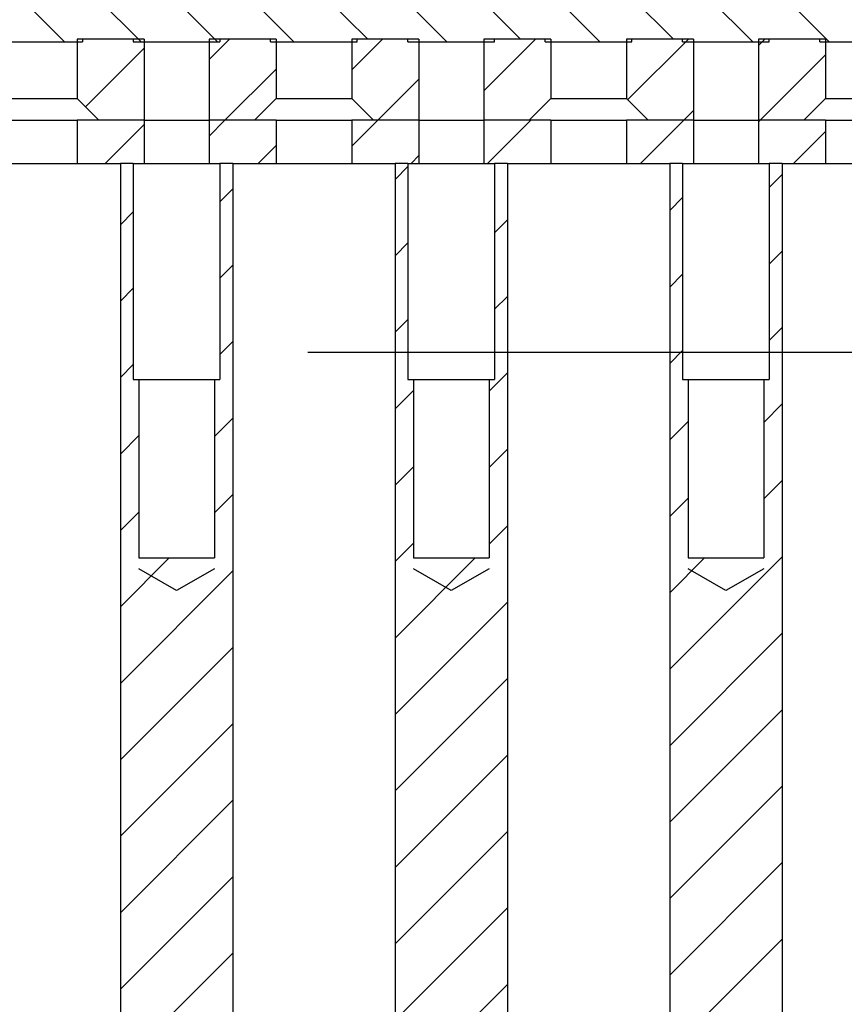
# Model space of a CAD drawing. Extents: x -1765 to 4890, y -3431 to 1272.
# Tile 155 of 189: x 3265 to 3280, y -2484 to -2466. Entities that reach past the tile are written whole.
import ezdxf

# ---------------------------------------------------------------- set-up
doc = ezdxf.new("R2010")
doc.units = 0
doc.linetypes.add('DASHED', pattern=[15, 7, -8])
doc.layers.get('0').update_dxf_attribs({"linetype": 'CONTINUOUS'})
doc.layers.add('1', color=7, linetype='CONTINUOUS')
pattern_1 = [(225, (0, 0), (0.70710678, -0.70710678), [])]

# ---------------------------------------------------------------- blocks, each defined once
blk = doc.blocks.new('RING_CARRIER__2', base_point=(2925.83, -2517.051))
at = {"color": 6, "linetype": 'CONTINUOUS'}
blk.add_line((3319.415, -2472.051), (3269.83, -2472.051), dxfattribs=at)
blk = doc.blocks.new('E7018FA__3', base_point=(3032.193, -2451.751))
blk.add_blockref('RING_CARRIER__2', (2925.83, -2517.051))
blk = doc.blocks.new('E7018C_512_ASSY__4', base_point=(2906.7, -2519.751))
blk.add_blockref('E7018FA__3', (3032.193, -2451.751))
blk = doc.blocks.new('SEC1__5', base_point=(2906.7, -2519.751))
blk.add_blockref('E7018C_512_ASSY__4', (2906.7, -2519.751))
blk = doc.blocks.new('VIEW1_POGO_TOWER__26', base_point=(2887.013, -2814.656))
blk.add_blockref('SEC1__5', (2906.7, -2519.751))
blk = doc.blocks.new('SEC_DD__27', base_point=(3500.99, -2456.251))
blk.add_blockref('VIEW1_POGO_TOWER__26', (2887.013, -2814.656))
blk = doc.blocks.new('D-E6980-90193-1S11B__28', base_point=(3525.638, -2222.889))
at = {"layer": '1'}
blk.add_blockref('SEC_DD__27', (3500.99, -2456.251), dxfattribs=at)
blk = doc.blocks.new('SEGMENT_160PIN', base_point=(3241.315, -2468.551))
at = {"linetype": 'CONTINUOUS'}
h = blk.add_hatch(dxfattribs=at)
h.set_pattern_fill('USER', color=1, angle=225, pattern_type=0)
h.set_pattern_definition(pattern_1)
h.paths.add_polyline_path([(3266.605, -2514.251), (3266.605, -2510.251), (3266.705, -2510.251), (3266.705, -2506.251), (3268.105, -2506.251), (3268.105, -2510.251), (3268.205, -2510.251), (3268.205, -2514.251), (3268.445, -2514.251), (3268.445, -2468.551), (3268.205, -2468.551), (3268.205, -2472.551), (3268.105, -2472.551), (3268.105, -2475.851), (3266.705, -2475.851), (3266.705, -2472.551), (3266.605, -2472.551), (3266.605, -2468.551), (3266.365, -2468.551), (3266.365, -2514.251)])
h = blk.add_hatch(dxfattribs=at)
h.set_pattern_fill('USER', color=1, angle=225, pattern_type=0)
h.set_pattern_definition(pattern_1)
h.paths.add_polyline_path([(3273.185, -2506.251), (3273.185, -2510.251), (3273.285, -2510.251), (3273.285, -2514.251), (3273.525, -2514.251), (3273.525, -2468.551), (3273.285, -2468.551), (3273.285, -2472.551), (3273.185, -2472.551), (3273.185, -2475.851), (3271.785, -2475.851), (3271.785, -2472.551), (3271.685, -2472.551), (3271.685, -2468.551), (3271.445, -2468.551), (3271.445, -2514.251), (3271.685, -2514.251), (3271.685, -2510.251), (3271.785, -2510.251), (3271.785, -2506.251)])
h = blk.add_hatch(dxfattribs=at)
h.set_pattern_fill('USER', color=1, angle=225, pattern_type=0)
h.set_pattern_definition(pattern_1)
h.paths.add_polyline_path([(3276.765, -2514.251), (3276.525, -2514.251), (3276.525, -2468.551), (3276.765, -2468.551), (3276.765, -2472.551), (3276.865, -2472.551), (3276.865, -2475.851), (3278.265, -2475.851), (3278.265, -2472.551), (3278.365, -2472.551), (3278.365, -2468.551), (3278.605, -2468.551), (3278.605, -2514.251), (3278.365, -2514.251), (3278.365, -2510.251), (3278.265, -2510.251), (3278.265, -2506.251), (3276.865, -2506.251), (3276.865, -2510.251), (3276.765, -2510.251)])
at = {"color": 7, "linetype": 'DASHED'}
for p, q in [((3264.165, -2468.551), (3264.865, -2468.551)), ((3264.865, -2468.551), (3265.565, -2468.551)), ((3265.565, -2468.551), (3266.365, -2468.551)), ((3266.605, -2468.551), (3266.805, -2468.551)), ((3266.805, -2468.551), (3267.405, -2468.551)), ((3267.405, -2468.551), (3268.005, -2468.551)), ((3268.005, -2468.551), (3268.205, -2468.551)), ((3268.445, -2468.551), (3269.245, -2468.551)), ((3269.245, -2468.551), (3269.945, -2468.551)), ((3269.945, -2468.551), (3270.645, -2468.551)), ((3270.645, -2468.551), (3271.445, -2468.551)), ((3271.685, -2468.551), (3271.885, -2468.551)), ((3271.885, -2468.551), (3272.485, -2468.551)), ((3272.485, -2468.551), (3273.085, -2468.551)), ((3273.085, -2468.551), (3273.285, -2468.551)), ((3273.525, -2468.551), (3274.325, -2468.551)), ((3274.325, -2468.551), (3275.025, -2468.551)), ((3275.025, -2468.551), (3275.301, -2468.551)), ((3275.301, -2468.551), (3275.725, -2468.551)), ((3275.725, -2468.551), (3276.525, -2468.551)), ((3276.765, -2468.551), (3276.965, -2468.551)), ((3276.965, -2468.551), (3277.565, -2468.551)), ((3277.565, -2468.551), (3278.165, -2468.551)), ((3277.565, -2468.551), (3277.565, -2468.551)), ((3278.165, -2468.551), (3278.365, -2468.551)), ((3278.605, -2468.551), (3279.405, -2468.551)), ((3279.405, -2468.551), (3280.105, -2468.551))]:
    blk.add_line(p, q, dxfattribs=at)
at = {"color": 7, "linetype": 'CONTINUOUS'}
for p, q in [((3266.365, -2468.551), (3266.365, -2514.251)), ((3266.605, -2468.551), (3266.365, -2468.551)), ((3266.605, -2468.551), (3266.605, -2472.551)), ((3268.205, -2468.551), (3268.205, -2472.551)), ((3268.445, -2468.551), (3268.205, -2468.551)), ((3268.445, -2468.551), (3268.445, -2514.251)), ((3271.445, -2468.551), (3271.445, -2514.251)), ((3271.685, -2468.551), (3271.445, -2468.551)), ((3271.685, -2468.551), (3271.685, -2472.551)), ((3273.525, -2468.551), (3273.285, -2468.551)), ((3273.285, -2468.551), (3273.285, -2472.551)), ((3273.525, -2468.551), (3273.525, -2514.251)), ((3276.525, -2468.551), (3276.525, -2514.251)), ((3276.765, -2468.551), (3276.525, -2468.551)), ((3276.765, -2468.551), (3276.765, -2472.551)), ((3278.605, -2468.551), (3278.365, -2468.551)), ((3278.365, -2468.551), (3278.365, -2472.551)), ((3278.605, -2468.551), (3278.605, -2514.251)), ((3266.605, -2472.551), (3266.705, -2472.551)), ((3266.705, -2472.551), (3266.705, -2475.851)), ((3266.705, -2472.551), (3267.405, -2472.551)), ((3267.405, -2472.551), (3268.105, -2472.551)), ((3268.105, -2472.551), (3268.105, -2475.851)), ((3268.105, -2472.551), (3268.205, -2472.551)), ((3271.685, -2472.551), (3271.785, -2472.551)), ((3271.785, -2472.551), (3271.785, -2475.851)), ((3271.785, -2472.551), (3272.485, -2472.551)), ((3272.485, -2472.551), (3273.185, -2472.551)), ((3273.185, -2472.551), (3273.185, -2475.851)), ((3273.185, -2472.551), (3273.285, -2472.551)), ((3276.765, -2472.551), (3276.865, -2472.551)), ((3276.865, -2472.551), (3276.865, -2475.851)), ((3276.865, -2472.551), (3277.565, -2472.551)), ((3277.565, -2472.551), (3278.265, -2472.551)), ((3278.265, -2472.551), (3278.265, -2475.851)), ((3278.265, -2472.551), (3278.365, -2472.551)), ((3266.705, -2475.851), (3268.105, -2475.851)), ((3271.785, -2475.851), (3273.185, -2475.851)), ((3276.865, -2475.851), (3278.265, -2475.851))]:
    blk.add_line(p, q, dxfattribs=at)
blk = doc.blocks.new('SEGMENT_160PIN_E7018-22555', base_point=(3241.315, -2468.551))
blk.add_blockref('SEGMENT_160PIN', (3241.315, -2468.551))
blk = doc.blocks.new('INSULATOR_TOP1_E7018-25456', base_point=(3241.315, -2467.751))
at = {"linetype": 'CONTINUOUS'}
h = blk.add_hatch(dxfattribs=at)
h.set_pattern_fill('USER', color=1, angle=225, pattern_type=0)
h.set_pattern_definition(pattern_1)
h.paths.add_polyline_path([(3265.565, -2468.551), (3266.365, -2468.551), (3266.605, -2468.551), (3266.805, -2468.551), (3266.805, -2467.751), (3265.965, -2467.751), (3265.565, -2467.751)])
h = blk.add_hatch(dxfattribs=at)
h.set_pattern_fill('USER', color=1, angle=225, pattern_type=0)
h.set_pattern_definition(pattern_1)
h.paths.add_polyline_path([(3268.845, -2467.751), (3268.005, -2467.751), (3268.005, -2468.551), (3268.205, -2468.551), (3268.445, -2468.551), (3269.245, -2468.551), (3269.245, -2467.751)])
h = blk.add_hatch(dxfattribs=at)
h.set_pattern_fill('USER', color=1, angle=225, pattern_type=0)
h.set_pattern_definition(pattern_1)
h.paths.add_polyline_path([(3271.045, -2467.751), (3270.645, -2467.751), (3270.645, -2468.551), (3271.445, -2468.551), (3271.685, -2468.551), (3271.885, -2468.551), (3271.885, -2467.751)])
h = blk.add_hatch(dxfattribs=at)
h.set_pattern_fill('USER', color=1, angle=225, pattern_type=0)
h.set_pattern_definition(pattern_1)
h.paths.add_polyline_path([(3273.925, -2467.751), (3273.085, -2467.751), (3273.085, -2468.551), (3273.285, -2468.551), (3273.525, -2468.551), (3274.325, -2468.551), (3274.325, -2467.751)])
h = blk.add_hatch(dxfattribs=at)
h.set_pattern_fill('USER', color=1, angle=225, pattern_type=0)
h.set_pattern_definition(pattern_1)
h.paths.add_polyline_path([(3276.125, -2467.751), (3275.725, -2467.751), (3275.725, -2468.551), (3276.525, -2468.551), (3276.765, -2468.551), (3276.965, -2468.551), (3276.965, -2467.751)])
h = blk.add_hatch(dxfattribs=at)
h.set_pattern_fill('USER', color=1, angle=225, pattern_type=0)
h.set_pattern_definition(pattern_1)
h.paths.add_polyline_path([(3279.405, -2468.551), (3278.605, -2468.551), (3278.365, -2468.551), (3278.165, -2468.551), (3278.165, -2467.751), (3279.005, -2467.751), (3279.405, -2467.751)])
at = {"color": 7, "linetype": 'CONTINUOUS'}
for p, q in [((3264.165, -2467.751), (3264.865, -2467.751)), ((3264.865, -2467.751), (3265.565, -2467.751)), ((3265.965, -2467.751), (3265.565, -2467.751)), ((3265.565, -2467.751), (3265.565, -2468.551)), ((3266.805, -2467.751), (3265.965, -2467.751)), ((3266.805, -2467.751), (3266.805, -2468.551)), ((3266.805, -2467.751), (3267.405, -2467.751)), ((3267.405, -2467.751), (3268.005, -2467.751)), ((3268.005, -2467.751), (3268.005, -2468.551)), ((3268.845, -2467.751), (3268.005, -2467.751)), ((3269.245, -2467.751), (3268.845, -2467.751)), ((3269.245, -2467.751), (3269.245, -2468.551)), ((3269.245, -2467.751), (3269.945, -2467.751)), ((3269.945, -2467.751), (3270.645, -2467.751)), ((3270.645, -2467.751), (3270.645, -2468.551)), ((3271.045, -2467.751), (3270.645, -2467.751)), ((3271.885, -2467.751), (3271.045, -2467.751)), ((3271.885, -2467.751), (3271.885, -2468.551)), ((3271.885, -2467.751), (3272.485, -2467.751)), ((3272.485, -2467.751), (3273.085, -2467.751)), ((3273.925, -2467.751), (3273.085, -2467.751)), ((3273.085, -2467.751), (3273.085, -2468.551)), ((3274.325, -2467.751), (3273.925, -2467.751)), ((3274.325, -2467.751), (3274.325, -2468.551)), ((3274.325, -2467.751), (3275.025, -2467.751)), ((3275.025, -2467.751), (3275.301, -2467.751)), ((3275.301, -2467.751), (3275.725, -2467.751)), ((3275.725, -2467.751), (3275.725, -2468.551)), ((3276.125, -2467.751), (3275.725, -2467.751)), ((3276.965, -2467.751), (3276.125, -2467.751)), ((3276.965, -2467.751), (3276.965, -2468.551)), ((3276.965, -2467.751), (3277.565, -2467.751)), ((3277.565, -2467.751), (3277.565, -2467.751)), ((3277.565, -2467.751), (3278.165, -2467.751)), ((3279.005, -2467.751), (3278.165, -2467.751)), ((3278.165, -2467.751), (3278.165, -2468.551)), ((3279.405, -2467.751), (3279.005, -2467.751)), ((3279.405, -2467.751), (3279.405, -2468.551)), ((3279.405, -2467.751), (3280.105, -2467.751)), ((3264.165, -2468.551), (3264.865, -2468.551)), ((3264.865, -2468.551), (3265.565, -2468.551)), ((3265.565, -2468.551), (3266.365, -2468.551)), ((3266.605, -2468.551), (3266.365, -2468.551)), ((3266.605, -2468.551), (3266.805, -2468.551)), ((3266.805, -2468.551), (3267.405, -2468.551)), ((3267.405, -2468.551), (3268.005, -2468.551)), ((3268.005, -2468.551), (3268.205, -2468.551)), ((3268.445, -2468.551), (3268.205, -2468.551)), ((3268.445, -2468.551), (3269.245, -2468.551)), ((3269.245, -2468.551), (3269.945, -2468.551)), ((3269.945, -2468.551), (3270.645, -2468.551)), ((3270.645, -2468.551), (3271.445, -2468.551)), ((3271.685, -2468.551), (3271.445, -2468.551)), ((3271.685, -2468.551), (3271.885, -2468.551)), ((3271.885, -2468.551), (3272.485, -2468.551)), ((3272.485, -2468.551), (3273.085, -2468.551)), ((3273.085, -2468.551), (3273.285, -2468.551)), ((3273.525, -2468.551), (3273.285, -2468.551)), ((3273.525, -2468.551), (3274.325, -2468.551)), ((3274.325, -2468.551), (3275.025, -2468.551)), ((3275.025, -2468.551), (3275.301, -2468.551)), ((3275.301, -2468.551), (3275.725, -2468.551)), ((3275.725, -2468.551), (3276.525, -2468.551)), ((3276.765, -2468.551), (3276.525, -2468.551)), ((3276.765, -2468.551), (3276.965, -2468.551)), ((3276.965, -2468.551), (3277.565, -2468.551)), ((3277.565, -2468.551), (3278.165, -2468.551)), ((3277.565, -2468.551), (3277.565, -2468.551)), ((3278.165, -2468.551), (3278.365, -2468.551)), ((3278.605, -2468.551), (3278.365, -2468.551)), ((3278.605, -2468.551), (3279.405, -2468.551)), ((3279.405, -2468.551), (3280.105, -2468.551))]:
    blk.add_line(p, q, dxfattribs=at)
blk = doc.blocks.new('INSULATOR_TOP2_E7018-25457', base_point=(3241.315, -2466.251))
at = {"linetype": 'CONTINUOUS'}
h = blk.add_hatch(dxfattribs=at)
h.set_pattern_fill('USER', color=1, angle=225, pattern_type=0)
h.set_pattern_definition(pattern_1)
h.paths.add_polyline_path([(3266.605, -2466.251), (3265.674, -2466.251), (3265.665, -2466.251), (3265.565, -2466.251), (3265.565, -2467.351), (3265.965, -2467.751), (3266.805, -2467.751), (3266.805, -2466.251)])
h = blk.add_hatch(dxfattribs=at)
h.set_pattern_fill('USER', color=1, angle=225, pattern_type=0)
h.set_pattern_definition(pattern_1)
h.paths.add_polyline_path([(3269.07, -2466.251), (3268.205, -2466.251), (3268.005, -2466.251), (3268.005, -2467.751), (3268.845, -2467.751), (3269.245, -2467.351), (3269.245, -2466.251), (3269.145, -2466.251)])
h = blk.add_hatch(dxfattribs=at)
h.set_pattern_fill('USER', color=1, angle=225, pattern_type=0)
h.set_pattern_definition(pattern_1)
h.paths.add_polyline_path([(3271.585, -2466.251), (3271.062, -2466.251), (3270.866, -2466.251), (3270.865, -2466.251), (3270.745, -2466.251), (3270.645, -2466.251), (3270.645, -2467.351), (3271.045, -2467.751), (3271.885, -2467.751), (3271.885, -2466.251), (3271.685, -2466.251)])
h = blk.add_hatch(dxfattribs=at)
h.set_pattern_fill('USER', color=1, angle=225, pattern_type=0)
h.set_pattern_definition(pattern_1)
h.paths.add_polyline_path([(3273.935, -2466.251), (3273.48, -2466.251), (3273.285, -2466.251), (3273.085, -2466.251), (3273.085, -2467.751), (3273.925, -2467.751), (3274.325, -2467.351), (3274.325, -2466.251), (3274.225, -2466.251)])
h = blk.add_hatch(dxfattribs=at)
h.set_pattern_fill('USER', color=1, angle=225, pattern_type=0)
h.set_pattern_definition(pattern_1)
h.paths.add_polyline_path([(3276.765, -2466.251), (3275.825, -2466.251), (3275.725, -2466.251), (3275.725, -2467.351), (3276.125, -2467.751), (3276.965, -2467.751), (3276.965, -2466.251)])
h = blk.add_hatch(dxfattribs=at)
h.set_pattern_fill('USER', color=1, angle=225, pattern_type=0)
h.set_pattern_definition(pattern_1)
h.paths.add_polyline_path([(3278.365, -2466.251), (3278.165, -2466.251), (3278.165, -2467.751), (3279.005, -2467.751), (3279.405, -2467.351), (3279.405, -2466.251), (3279.305, -2466.251)])
at = {"color": 7, "linetype": 'CONTINUOUS'}
for p, q in [((3265.565, -2466.251), (3265.565, -2467.351)), ((3266.805, -2466.251), (3266.805, -2467.751)), ((3268.005, -2466.251), (3268.005, -2467.751)), ((3269.245, -2466.251), (3269.245, -2467.351)), ((3270.645, -2466.251), (3270.645, -2467.351)), ((3271.885, -2466.251), (3271.885, -2467.751)), ((3273.085, -2466.251), (3273.085, -2467.751)), ((3274.325, -2466.251), (3274.325, -2467.351)), ((3275.725, -2466.251), (3275.725, -2467.351)), ((3276.965, -2466.251), (3276.965, -2467.751)), ((3278.165, -2466.251), (3278.165, -2467.751)), ((3279.405, -2466.251), (3279.405, -2467.351)), ((3264.165, -2467.351), (3264.865, -2467.351)), ((3264.865, -2467.351), (3265.565, -2467.351)), ((3265.565, -2467.351), (3265.965, -2467.751)), ((3269.245, -2467.351), (3268.845, -2467.751)), ((3269.245, -2467.351), (3269.945, -2467.351)), ((3269.945, -2467.351), (3270.645, -2467.351)), ((3270.645, -2467.351), (3271.045, -2467.751)), ((3274.325, -2467.351), (3273.925, -2467.751)), ((3274.325, -2467.351), (3275.025, -2467.351)), ((3275.025, -2467.351), (3275.725, -2467.351)), ((3275.725, -2467.351), (3276.125, -2467.751)), ((3279.405, -2467.351), (3279.005, -2467.751)), ((3279.405, -2467.351), (3280.105, -2467.351)), ((3266.805, -2467.751), (3265.965, -2467.751)), ((3266.805, -2467.751), (3267.405, -2467.751)), ((3267.405, -2467.751), (3268.005, -2467.751)), ((3268.845, -2467.751), (3268.005, -2467.751)), ((3271.885, -2467.751), (3271.045, -2467.751)), ((3271.885, -2467.751), (3272.485, -2467.751)), ((3272.485, -2467.751), (3273.085, -2467.751)), ((3273.925, -2467.751), (3273.085, -2467.751)), ((3276.965, -2467.751), (3276.125, -2467.751)), ((3276.965, -2467.751), (3277.565, -2467.751)), ((3277.565, -2467.751), (3277.565, -2467.751)), ((3277.565, -2467.751), (3278.165, -2467.751)), ((3279.005, -2467.751), (3278.165, -2467.751))]:
    blk.add_line(p, q, dxfattribs=at)
at = {"color": 3, "linetype": 'CONTINUOUS'}
for p, q in [((3265.665, -2466.251), (3265.565, -2466.251)), ((3265.674, -2466.251), (3265.665, -2466.251)), ((3266.605, -2466.251), (3265.674, -2466.251)), ((3266.805, -2466.251), (3266.605, -2466.251)), ((3268.205, -2466.251), (3268.005, -2466.251)), ((3269.07, -2466.251), (3268.205, -2466.251)), ((3269.145, -2466.251), (3269.07, -2466.251)), ((3269.245, -2466.251), (3269.145, -2466.251)), ((3270.745, -2466.251), (3270.645, -2466.251)), ((3270.865, -2466.251), (3270.745, -2466.251)), ((3270.866, -2466.251), (3270.865, -2466.251)), ((3271.062, -2466.251), (3270.866, -2466.251)), ((3271.585, -2466.251), (3271.062, -2466.251)), ((3271.685, -2466.251), (3271.585, -2466.251)), ((3271.885, -2466.251), (3271.685, -2466.251)), ((3273.285, -2466.251), (3273.085, -2466.251)), ((3273.48, -2466.251), (3273.285, -2466.251)), ((3273.935, -2466.251), (3273.48, -2466.251)), ((3274.225, -2466.251), (3273.935, -2466.251)), ((3274.325, -2466.251), (3274.225, -2466.251)), ((3275.825, -2466.251), (3275.725, -2466.251)), ((3276.765, -2466.251), (3275.825, -2466.251)), ((3276.965, -2466.251), (3276.765, -2466.251)), ((3278.365, -2466.251), (3278.165, -2466.251)), ((3279.305, -2466.251), (3278.365, -2466.251)), ((3279.405, -2466.251), (3279.305, -2466.251))]:
    blk.add_line(p, q, dxfattribs=at)
at = {"color": 7, "linetype": 'DASHED'}
for p, q in [((3264.165, -2467.751), (3264.865, -2467.751)), ((3264.865, -2467.751), (3265.565, -2467.751)), ((3265.965, -2467.751), (3265.565, -2467.751)), ((3269.245, -2467.751), (3268.845, -2467.751)), ((3269.245, -2467.751), (3269.945, -2467.751)), ((3269.945, -2467.751), (3270.645, -2467.751)), ((3271.045, -2467.751), (3270.645, -2467.751)), ((3274.325, -2467.751), (3273.925, -2467.751)), ((3274.325, -2467.751), (3275.025, -2467.751)), ((3275.025, -2467.751), (3275.301, -2467.751)), ((3275.301, -2467.751), (3275.725, -2467.751)), ((3276.125, -2467.751), (3275.725, -2467.751)), ((3279.405, -2467.751), (3279.005, -2467.751)), ((3279.405, -2467.751), (3280.105, -2467.751))]:
    blk.add_line(p, q, dxfattribs=at)
blk = doc.blocks.new('SEGMENT_160PIN_ASSY_E72555', base_point=(3241.315, -2464.251))
for name, p in [('INSULATOR_TOP2_E7018-25457', (3241.315, -2466.251)), ('INSULATOR_TOP1_E7018-25456', (3241.315, -2467.751)), ('SEGMENT_160PIN_E7018-22555', (3241.315, -2468.551))]:
    blk.add_blockref(name, p)
blk = doc.blocks.new('LOAD_BO_LARGE', base_point=(2942.285, -2462.701))
at = {"linetype": 'CONTINUOUS'}
h = blk.add_hatch(dxfattribs=at)
h.set_pattern_fill('USER', color=3, angle=135, pattern_type=0)
h.set_pattern_definition([(135, (0, 0), (-0.70710678, -0.70710678), [])])
h.paths.add_polyline_path([(3271.585, -2466.251), (3271.062, -2466.251), (3270.866, -2466.251), (3270.865, -2466.251), (3270.745, -2466.251), (3270.745, -2466.301), (3269.145, -2466.301), (3269.145, -2466.251), (3269.07, -2466.251), (3268.205, -2466.251), (3268.205, -2466.301), (3266.605, -2466.301), (3266.605, -2466.251), (3265.674, -2466.251), (3265.665, -2466.251), (3265.665, -2466.301), (3264.065, -2466.301), (3264.065, -2466.251), (3263.878, -2466.251), (3263.682, -2466.251), (3263.125, -2466.251), (3263.125, -2466.301), (3261.525, -2466.301), (3261.525, -2466.251), (3260.585, -2466.251), (3260.585, -2466.301), (3258.985, -2466.301), (3258.985, -2466.251), (3258.49, -2466.251), (3258.294, -2466.251), (3258.045, -2466.251), (3258.045, -2466.301), (3256.445, -2466.301), (3256.445, -2466.251), (3255.505, -2466.251), (3255.505, -2466.301), (3253.905, -2466.301), (3253.905, -2466.251), (3253.669, -2466.251), (3253.287, -2466.251), (3253.102, -2466.251), (3252.965, -2466.251), (3252.965, -2466.301), (3251.365, -2466.301), (3251.365, -2466.251), (3251.305, -2466.251), (3251.109, -2466.251), (3250.841, -2466.251), (3250.459, -2466.251), (3250.425, -2466.251), (3250.425, -2466.301), (3248.825, -2466.301), (3248.825, -2466.251), (3248.477, -2466.251), (3248.095, -2466.251), (3247.885, -2466.251), (3247.713, -2466.251), (3247.517, -2466.251), (3247.249, -2466.251), (3246.889, -2466.251), (3246.867, -2466.251), (3246.485, -2466.251), (3246.285, -2466.251), (3246.103, -2466.251), (3246.01, -2466.251), (3245.917, -2466.251), (3245.721, -2466.251), (3245.657, -2466.251), (3245.649, -2466.251), (3245.345, -2466.251), (3245.267, -2466.251), (3244.885, -2466.251), (3244.503, -2466.251), (3244.384, -2466.251), (3244.121, -2466.251), (3243.925, -2466.251), (3243.745, -2466.251), (3243.657, -2466.251), (3243.275, -2466.251), (3242.843, -2466.251), (3242.843, -2462.751), (3243.098, -2462.751), (3243.915, -2462.751), (3245.265, -2462.751), (3246.165, -2462.751), (3249.515, -2462.751), (3257.915, -2462.751), (3262.165, -2462.751), (3264.055, -2462.751), (3264.055, -2462.701), (3301.894, -2462.701), (3301.894, -2462.751), (3301.894, -2466.251), (3301.225, -2466.251), (3300.972, -2466.251), (3299.625, -2466.251), (3298.685, -2466.251), (3298.685, -2466.301), (3297.085, -2466.301), (3297.085, -2466.251), (3296.145, -2466.251), (3296.145, -2466.301), (3294.545, -2466.301), (3294.545, -2466.251), (3293.605, -2466.251), (3293.605, -2466.301), (3292.005, -2466.301), (3292.005, -2466.251), (3291.065, -2466.251), (3291.065, -2466.301), (3290.765, -2466.301), (3289.765, -2466.301), (3289.465, -2466.301), (3289.465, -2466.251), (3288.525, -2466.251), (3288.525, -2466.301), (3288.225, -2466.301), (3287.225, -2466.301), (3286.925, -2466.301), (3286.925, -2466.251), (3285.985, -2466.251), (3285.985, -2466.301), (3285.685, -2466.301), (3284.685, -2466.301), (3284.385, -2466.301), (3284.385, -2466.251), (3283.445, -2466.251), (3283.445, -2466.301), (3281.845, -2466.301), (3281.845, -2466.251), (3280.905, -2466.251), (3280.905, -2466.301), (3279.305, -2466.301), (3279.305, -2466.251), (3278.365, -2466.251), (3278.365, -2466.301), (3276.765, -2466.301), (3276.765, -2466.251), (3275.825, -2466.251), (3275.825, -2466.301), (3274.225, -2466.301), (3274.225, -2466.251), (3273.935, -2466.251), (3273.48, -2466.251), (3273.285, -2466.251), (3273.285, -2466.301), (3271.685, -2466.301), (3271.685, -2466.251)])
at = {"color": 3, "linetype": 'CONTINUOUS'}
for p, q in [((3264.065, -2466.301), (3265.665, -2466.301)), ((3265.665, -2466.251), (3265.665, -2466.301)), ((3265.674, -2466.251), (3265.665, -2466.251)), ((3266.605, -2466.251), (3265.674, -2466.251)), ((3266.605, -2466.251), (3266.605, -2466.301)), ((3266.605, -2466.301), (3268.205, -2466.301)), ((3268.205, -2466.251), (3268.205, -2466.301)), ((3269.07, -2466.251), (3268.205, -2466.251)), ((3269.145, -2466.251), (3269.07, -2466.251)), ((3269.145, -2466.301), (3269.145, -2466.251)), ((3269.145, -2466.301), (3270.745, -2466.301)), ((3270.865, -2466.251), (3270.745, -2466.251)), ((3270.745, -2466.301), (3270.745, -2466.251)), ((3270.866, -2466.251), (3270.865, -2466.251)), ((3271.062, -2466.251), (3270.866, -2466.251)), ((3271.585, -2466.251), (3271.062, -2466.251)), ((3271.685, -2466.251), (3271.585, -2466.251)), ((3271.685, -2466.301), (3271.685, -2466.251)), ((3271.685, -2466.301), (3273.285, -2466.301)), ((3273.285, -2466.301), (3273.285, -2466.251)), ((3273.48, -2466.251), (3273.285, -2466.251)), ((3273.935, -2466.251), (3273.48, -2466.251)), ((3274.225, -2466.251), (3273.935, -2466.251)), ((3274.225, -2466.301), (3274.225, -2466.251)), ((3274.225, -2466.301), (3275.825, -2466.301)), ((3275.825, -2466.301), (3275.825, -2466.251)), ((3276.765, -2466.251), (3275.825, -2466.251)), ((3276.765, -2466.301), (3276.765, -2466.251)), ((3276.765, -2466.301), (3278.365, -2466.301)), ((3279.305, -2466.251), (3278.365, -2466.251)), ((3278.365, -2466.301), (3278.365, -2466.251)), ((3279.305, -2466.301), (3279.305, -2466.251)), ((3279.305, -2466.301), (3280.905, -2466.301))]:
    blk.add_line(p, q, dxfattribs=at)
blk = doc.blocks.new('LOAD_BO_ASSY_LARGE', base_point=(2906.615, -2447.951))
blk.add_blockref('LOAD_BO_LARGE', (2942.285, -2462.701))
blk = doc.blocks.new('PLUG_MALE_E7002-23252_2', base_point=(3270.645, -2461.251))
at = {"color": 7, "linetype": 'CONTINUOUS'}
for p, q in [((3271.71, -2461.251), (3271.583, -2462.701)), ((3272.76, -2461.251), (3271.71, -2461.251)), ((3273.81, -2461.251), (3272.76, -2461.251)), ((3273.81, -2461.251), (3273.937, -2462.701))]:
    blk.add_line(p, q, dxfattribs=at)
at = {"color": 7, "linetype": 'DASHED'}
for p, q in [((3270.745, -2466.251), (3270.645, -2466.251)), ((3270.865, -2466.251), (3270.745, -2466.251)), ((3270.866, -2466.251), (3270.865, -2466.251)), ((3271.062, -2466.251), (3270.866, -2466.251)), ((3271.585, -2466.251), (3271.062, -2466.251)), ((3271.685, -2466.251), (3271.585, -2466.251)), ((3271.885, -2466.251), (3271.685, -2466.251)), ((3273.285, -2466.251), (3273.085, -2466.251)), ((3273.48, -2466.251), (3273.285, -2466.251)), ((3273.935, -2466.251), (3273.48, -2466.251)), ((3274.225, -2466.251), (3273.935, -2466.251)), ((3274.325, -2466.251), (3274.225, -2466.251))]:
    blk.add_line(p, q, dxfattribs=at)
blk = doc.blocks.new('100A_PIN_ASSY', base_point=(3270.46, -2461.251))
blk.add_blockref('PLUG_MALE_E7002-23252_2', (3270.645, -2461.251))
blk = doc.blocks.new('WPIF_12INCH', base_point=(2906.615, -2447.851))
for name, p in [('LOAD_BO_ASSY_LARGE', (2906.615, -2447.951)), ('100A_PIN_ASSY', (3270.46, -2461.251)), ('SEGMENT_160PIN_ASSY_E72555', (3241.315, -2464.251))]:
    blk.add_blockref(name, p)
blk = doc.blocks.new('B-B', base_point=(3030.161, -2455.88))
at = {"layer": '1', "color": 7, "linetype": 'CONTINUOUS'}
for p, q in [((3267.405, -2476.455), (3266.705, -2476.051)), ((3268.105, -2476.051), (3267.405, -2476.455)), ((3272.485, -2476.455), (3271.785, -2476.051)), ((3273.185, -2476.051), (3272.485, -2476.455)), ((3277.565, -2476.455), (3276.865, -2476.051)), ((3278.265, -2476.051), (3277.565, -2476.455))]:
    blk.add_line(p, q, dxfattribs=at)
blk.add_blockref('WPIF_12INCH', (2906.615, -2447.851))
blk = doc.blocks.new('1', base_point=(2845.413, -2487.084))
blk.add_blockref('B-B', (3030.161, -2455.88))
blk = doc.blocks.new('E7018-90050', base_point=(2906.615, -2573.992))
at = {"layer": '1'}
blk.add_blockref('1', (2845.413, -2487.084), dxfattribs=at)

msp = doc.modelspace()

# ---------------------------------------------------------------- block references
for name, p in [('D-E6980-90193-1S11B__28', (3525.638, -2222.889)), ('E7018-90050', (2906.615, -2573.992))]:
    msp.add_blockref(name, p)

doc.saveas('drawing.dxf')
